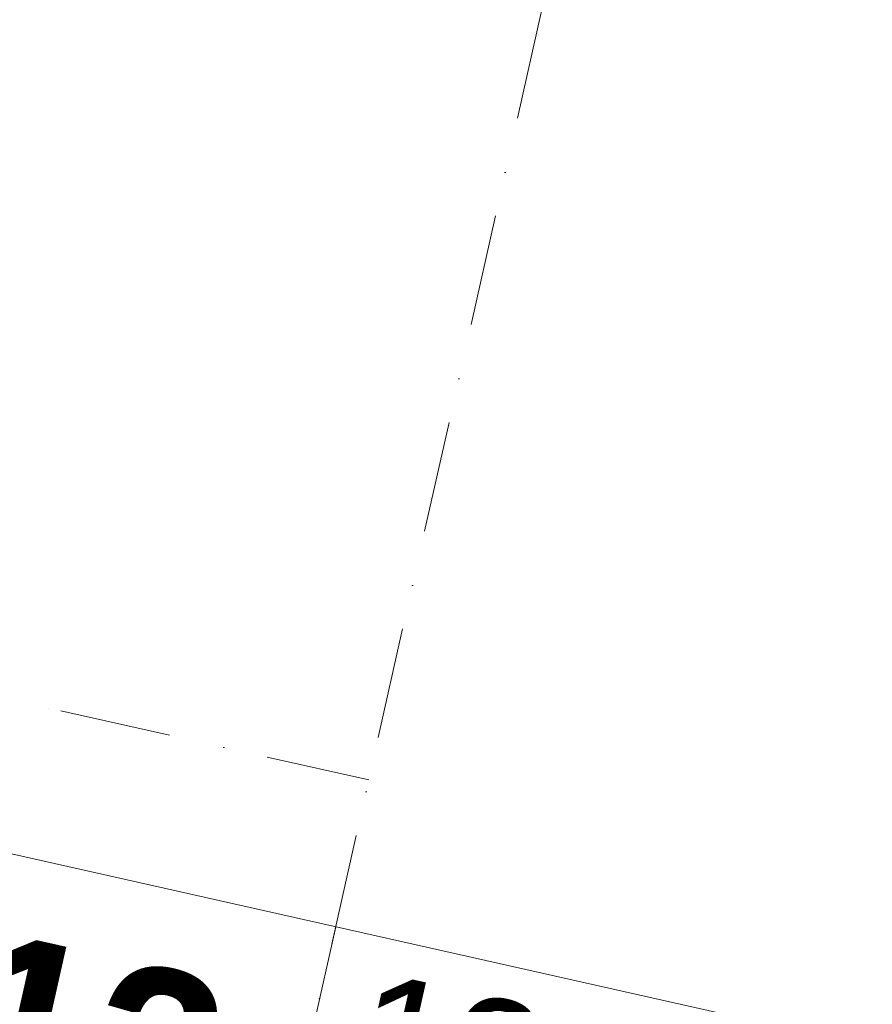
# Model space of a CAD drawing. Header units: millimetres. Extents: x -7213913 to -6937159, y 6128912 to 6404062.
# Tile 112 of 208: x -7186355 to -7183654, y 6162996 to 6166115. Entities that reach past the tile are written whole.
import ezdxf
from ezdxf.enums import TextEntityAlignment as Align

# ---------------------------------------------------------------- set-up
doc = ezdxf.new("R2010")
doc.units = ezdxf.units.MM
doc.header["$MEASUREMENT"] = 0
doc.linetypes.add('Штрихпунктирная', pattern=[670.277762, 352.777767, -176.388884, 0, -141.111112])
doc.layers.add('S - квартира_маркер.АР', color=7, linetype='Continuous')
doc.layers.add('АР-Чертеж-Оси_Осевые размеры.АР', color=7, linetype='Continuous')
doc.layers.add('S - квартира_маркер.АР_Ном._пера__1', color=7, linetype='Continuous', lineweight=0)
doc.layers.add('АР-Чертеж-Оси_Осевые размеры.АР_Ном._пера__120', color=7, linetype='Continuous', lineweight=0)
doc.styles.add('РЎР“Р•РќР•Р\xa0Р\x98Р\xa0_РЎРўР\x98Р›Р¬_4', font='GOTHICB.TTF')
doc.styles.add('РЎР“Р•РќР•Р\xa0Р\x98Р\xa0_РЎРўР\x98Р›Р¬_5', font='GOTHIC.TTF')

# ---------------------------------------------------------------- blocks, each defined once
blk = doc.blocks.new('labelLabPP_FlatE34FrameRed3d[20]_1', base_point=(-7186605.6, 6162931.9))
at = {"layer": 'S - квартира_маркер.АР_Ном._пера__1', "color": 7, "linetype": 'Continuous', "lineweight": 0}
for p, q in [((-7186557.2, 6163512.4), (-7186969.5, 6161676.9)), ((-7186557.2, 6163512.4), (-7183881.5, 6162911.4)), ((-7185353, 6163241.9), (-7185765.2, 6161406.4)), ((-7183881.5, 6162911.4), (-7184293.7, 6161075.9)), ((-7185491.1, 6162626.9), (-7184019.6, 6162296.4)), ((-7186685.3, 6162577.1), (-7185637.2, 6162341.7)), ((-7185629.2, 6162011.9), (-7184157.7, 6161681.4)), ((-7186969.5, 6161676.9), (-7184293.7, 6161075.9))]:
    blk.add_line(p, q, dxfattribs=at)
at = {"layer": 'S - квартира_маркер.АР_Ном._пера__1', "color": 7, "lineweight": 0}
for tag, height, style, p in [('TS_FLATNUMBER', 560, 'РЎР“Р•РќР•Р\xa0Р\x98Р\xa0_РЎРўР\x98Р›Р¬_4', (-7185523.3, 6162737.8)), ('TS_LIVING_ROOM_AREA', 400, 'РЎР“Р•РќР•Р\xa0Р\x98Р\xa0_РЎРўР\x98Р›Р¬_5', (-7183983.1, 6162616.8)), ('TS_POSTFIXNUMROOMS', 560, 'РЎР“Р•РќР•Р\xa0Р\x98Р\xa0_РЎРўР\x98Р›Р¬_4', (-7185698.6, 6161950.1)), ('TS_WITHOUTBALK', 400, 'РЎР“Р•РќР•Р\xa0Р\x98Р\xa0_РЎРўР\x98Р›Р¬_5', (-7184121.8, 6161998.8)), ('TS_ALLSQUARE', 400, 'РЎР“Р•РќР•Р\xa0Р\x98Р\xa0_РЎРўР\x98Р›Р¬_5', (-7184262.1, 6161374.4))]:
    blk.add_attdef(tag, text='', height=height, rotation=347.3417, dxfattribs=dict(at, style=style)).set_placement(p, align=Align.MIDDLE_RIGHT)
blk = doc.blocks.new('Стандартный Маркер Сетки[189]_1', base_point=(-7211301, 6169557.9))
at = {"layer": 'АР-Чертеж-Оси_Осевые размеры.АР_Ном._пера__120', "color": 7, "linetype": 'Штрихпунктирная', "lineweight": 0}
for p, q in [((-7210325.4, 6169338.8), (-7186224.8, 6163925.9)), ((-7186224.8, 6163925.9), (-7185249.1, 6163706.8))]:
    blk.add_line(p, q, dxfattribs=at)
at = {"layer": 'АР-Чертеж-Оси_Осевые размеры.АР_Ном._пера__120', "color": 7, "lineweight": 0, "style": 'РЎР“Р•РќР•Р\xa0Р\x98Р\xa0_РЎРўР\x98Р›Р¬_5'}
blk.add_attdef('AC_MarkerText_1', text='', height=350, rotation=347.3417, dxfattribs=at).set_placement((-7211719, 6169848.5), align=Align.TOP_CENTER)
blk = doc.blocks.new('Стандартный Маркер Сетки[213]_1', base_point=(-7211301, 6169557.9))
at = {"layer": 'АР-Чертеж-Оси_Осевые размеры.АР_Ном._пера__120', "color": 7, "linetype": 'Штрихпунктирная', "lineweight": 0}
for p, q in [((-7210325.4, 6169338.8), (-7186224.8, 6163925.9)), ((-7186224.8, 6163925.9), (-7185249.1, 6163706.8))]:
    blk.add_line(p, q, dxfattribs=at)
at = {"layer": 'АР-Чертеж-Оси_Осевые размеры.АР_Ном._пера__120', "color": 7, "lineweight": 0, "style": 'РЎР“Р•РќР•Р\xa0Р\x98Р\xa0_РЎРўР\x98Р›Р¬_5'}
blk.add_attdef('AC_MarkerText_1', text='', height=350, rotation=347.3417, dxfattribs=at).set_placement((-7211719, 6169848.5), align=Align.TOP_CENTER)
blk = doc.blocks.new('Стандартный Маркер Сетки[225]_1', base_point=(-7177283.5, 6199173.2))
at = {"layer": 'АР-Чертеж-Оси_Осевые размеры.АР_Ном._пера__120', "color": 7, "linetype": 'Штрихпунктирная', "lineweight": 0}
blk.add_line((-7177502.7, 6198197.5), (-7192274.7, 6132425.5), dxfattribs=at)
at = {"layer": 'АР-Чертеж-Оси_Осевые размеры.АР_Ном._пера__120', "color": 7, "lineweight": 0, "style": 'РЎР“Р•РќР•Р\xa0Р\x98Р\xa0_РЎРўР\x98Р›Р¬_5'}
blk.add_attdef('AC_MarkerText_1', text='', height=350, rotation=347.3417, dxfattribs=at).set_placement((-7192533.5, 6131143.1), align=Align.TOP_CENTER)

msp = doc.modelspace()

# ---------------------------------------------------------------- block references
at = {"layer": 'S - квартира_маркер.АР', "color": 104, "linetype": 'Continuous', "lineweight": 15, "true_color": 0x029e21}
msp.add_blockref('labelLabPP_FlatE34FrameRed3d[20]_1', (-7186605.6, 6162931.9), dxfattribs=at).add_auto_attribs({'TS_POSTFIXNUMROOMS': '1К ', 'TS_FLATNUMBER': '12 ', 'TS_LIVING_ROOM_AREA': '13,73', 'TS_WITHOUTBALK': '46,28', 'TS_ALLSQUARE': '46,28'})
at = {"layer": 'АР-Чертеж-Оси_Осевые размеры.АР', "color": 8, "linetype": 'Continuous', "lineweight": 15}
for name, p in [('Стандартный Маркер Сетки[225]_1', (-7177283.5, 6199173.2)), ('Стандартный Маркер Сетки[189]_1', (-7211301, 6169557.9)), ('Стандартный Маркер Сетки[213]_1', (-7211301, 6169557.9))]:
    msp.add_blockref(name, p, dxfattribs=at)

doc.saveas('drawing.dxf')
